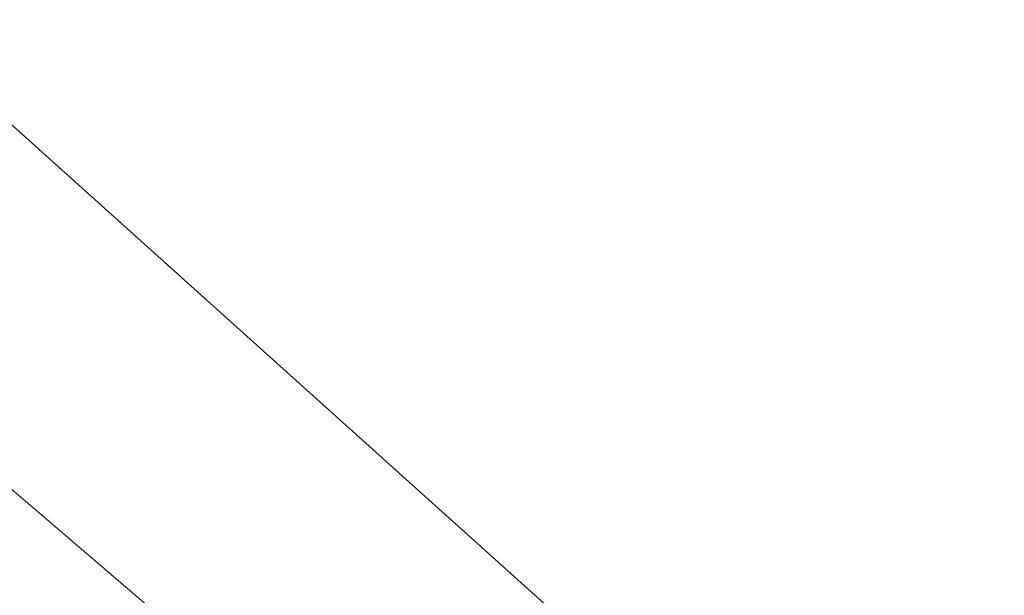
# Model space of a CAD drawing. Header units: metres. Extents: x 90551 to 91648, y 464474 to 467021.
# Tile 125 of 256: x 90675 to 90731, y 464867 to 464899. Entities that reach past the tile are written whole.
import ezdxf
from ezdxf.lldxf.tags import DXFTag

# ---------------------------------------------------------------- set-up
doc = ezdxf.new("R2010")
doc.units = ezdxf.units.M
for name, color, linetype, lineweight in [('B-OI-KL-GAS_HD_OVERIG_UNIVERSITEIT LEIDEN-G', 30, 'KL-GAS_HD-SO', 18), ('B-OI-KL-GAS_HD_POLYETHEEN_219_8 BAR_LIANDER NV PAC 2AI68G2-G', 30, 'KL-GAS_HD-SO', 18), ('B-OI-OG-INFO_COMOL 5 VOF-GV', 7, 'Continuous', 18)]:
    doc.layers.add(name, color=color, linetype=linetype, lineweight=lineweight)
tags = doc.linetypes.add('KL-GAS_HD-SO', pattern='A,4,-1,[69,NLCS.SHX,S=0.5,R=0,X=0,Y=0],-1,4,-1,["H",Standard,S=1,R=0,X=0,Y=-0.5],-2', length=13).pattern_tags.tags
tags[18] = DXFTag(74, 10)

msp = doc.modelspace()

# ---------------------------------------------------------------- linework, layer by layer
at = {"layer": 'B-OI-KL-GAS_HD_OVERIG_UNIVERSITEIT LEIDEN-G', "flags": 128}
msp.add_lwpolyline([(90663.793, 464882.445), (90683.172, 464865.862), (90696.416, 464853.765), (90714.865, 464837.55), (90727.088, 464826.338), (90747.067, 464808.325), (90747.33, 464808.103)], dxfattribs=at)
at = {"layer": 'B-OI-KL-GAS_HD_POLYETHEEN_219_8 BAR_LIANDER NV PAC 2AI68G2-G', "flags": 128}
msp.add_lwpolyline([(90663.793, 464882.445), (90683.172, 464865.862), (90696.416, 464853.765), (90714.865, 464837.55), (90727.088, 464826.338), (90747.067, 464808.325), (90747.33, 464808.103)], dxfattribs=at)
at = {"layer": 'B-OI-OG-INFO_COMOL 5 VOF-GV', "flags": 128}
msp.add_lwpolyline([(90817.778, 464876.604), (90727.371, 464930.097), (90722.48, 464932.456), (90714.575, 464934.365), (90684.645, 464933.02), (90682.583, 464907.815), (90680.204, 464904.216), (90676.199, 464900.962), (90672.997, 464899.696), (90668.432, 464899.312), (90781.178, 464797.966), (90821.586, 464864.312), (90822.303, 464867.698), (90821.852, 464871.13), (90820.284, 464874.216)], close=True, dxfattribs=at)

doc.saveas('drawing.dxf')
